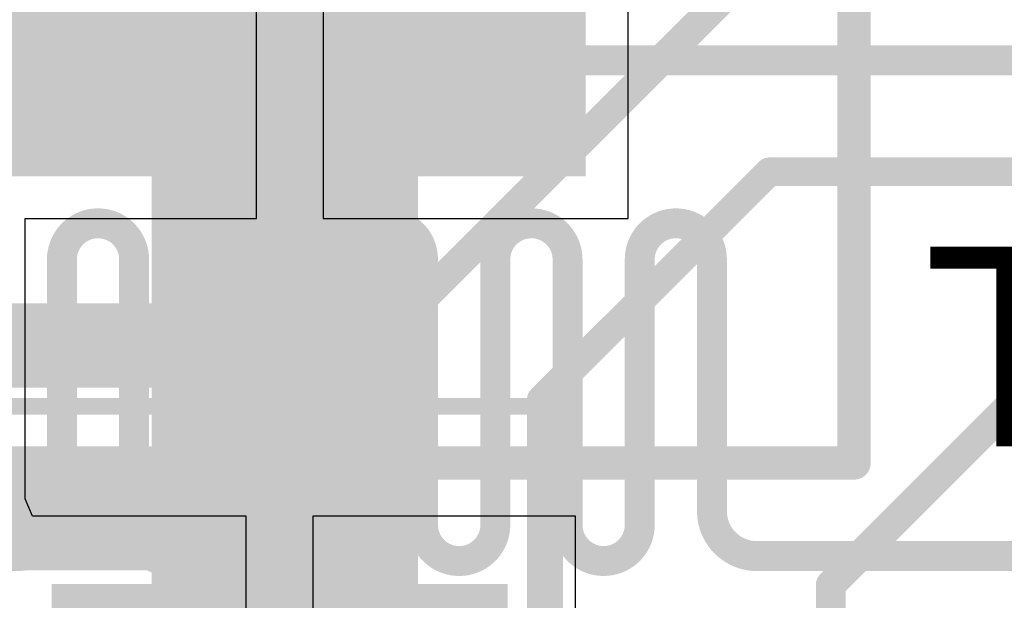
# Model space of a CAD drawing. Header units: inches. Extents: x -6 to 11.2, y -2.2 to 8.3.
# Tile 185 of 256: x 2.5678 to 2.6843, y 1.4546 to 1.5233. Entities that reach past the tile are written whole.
import ezdxf

# ---------------------------------------------------------------- set-up
doc = ezdxf.new("R2010")
doc.units = ezdxf.units.IN
doc.header["$MEASUREMENT"] = 0
for name, color, linetype in [('Board Layer Stack Bottom Overlay', 54, 'Continuous'), ('Board Layer Stack Bottom Solder', 6, 'Continuous'), ('Bottom Comp Body -Top13)-Comp Body -Bot14)', 56, 'Continuous'), ('Bottom Courtyard -Top15)-Courtyard -Bot16)', 56, 'Continuous'), ('Bottom Paste', 16, 'Continuous'), ('Dimension', 6, 'Continuous'), ('Layer 1- Top', 1, 'Continuous'), ('Layer 3- Inner', 16, 'Continuous'), ('Layer 8- Bottom', 5, 'Continuous'), ('Top Overlay', 2, 'Continuous')]:
    doc.layers.add(name, color=color, linetype=linetype)
doc.styles.add('Arial', font='txt', dxfattribs={"height": 0.2})

# ---------------------------------------------------------------- blocks, each defined once
blk = doc.blocks.new('DO_214AC_U_B_13')
at = {"layer": 'Board Layer Stack Bottom Solder'}
blk.add_hatch(color=6, dxfattribs=at).paths.add_polyline_path([(-0.11, 0.035), (-0.04, 0.035), (-0.04, -0.035), (-0.11, -0.035)])
at = {"layer": 'Bottom Paste'}
blk.add_hatch(color=16, dxfattribs=at).paths.add_polyline_path([(-0.105, 0.03), (-0.045, 0.03), (-0.045, -0.03), (-0.105, -0.03)])
at = {"layer": 'Layer 8- Bottom'}
blk.add_hatch(color=7, dxfattribs=at).paths.add_polyline_path([(-0.105, 0.03), (-0.045, 0.03), (-0.045, -0.03), (-0.105, -0.03)])
at = {"layer": 'Board Layer Stack Bottom Overlay'}
for points in [[(0.085, 0.055, 0.01, 0.01, 0), (-0.085, 0.055, 0.01, 0.01, 0)], [(-0.085, 0.055, 0.01, 0.01, 0), (-0.085, 0.045, 0.01, 0.01, 0)]]:
    blk.add_lwpolyline(points, format="xyseb", dxfattribs=at)
for points in [[(-0.0875, 0.055, 0.005, 0.005, 1), (-0.0825, 0.055, 0.005, 0.005, 1)], [(-0.0875, 0.055, 0.005, 0.005, 1), (-0.0825, 0.055, 0.005, 0.005, 1)], [(-0.0875, 0.045, 0.005, 0.005, 1), (-0.0825, 0.045, 0.005, 0.005, 1)]]:
    blk.add_lwpolyline(points, format="xyseb", close=True, dxfattribs=at)
at = {"layer": 'Bottom Courtyard -Top15)-Courtyard -Bot16)'}
for points in [[(0.14173, 0.0689, 0.00394, 0.00394, 0), (-0.14173, 0.0689, 0.00394, 0.00394, 0)], [(-0.14173, 0.0689, 0.00394, 0.00394, 0), (-0.14173, -0.0689, 0.00394, 0.00394, 0)]]:
    blk.add_lwpolyline(points, format="xyseb", dxfattribs=at)
blk.add_lwpolyline([(-0.14272, 0.0689, 0.00197, 0.00197, 1), (-0.14075, 0.0689, 0.00197, 0.00197, 1)], format="xyseb", close=True, dxfattribs=at)
blk.add_lwpolyline([(-0.14272, 0.0689, 0.00197, 0.00197, 1), (-0.14075, 0.0689, 0.00197, 0.00197, 1)], format="xyseb", close=True, dxfattribs=at)
at = {"layer": 'Dimension'}
for points in [[(0.085, 0.055, 0.00394, 0.00394, 0), (-0.085, 0.055, 0.00394, 0.00394, 0)], [(-0.085, 0.055, 0.00394, 0.00394, 0), (-0.085, -0.055, 0.00394, 0.00394, 0)]]:
    blk.add_lwpolyline(points, format="xyseb", dxfattribs=at)
blk.add_lwpolyline([(-0.08598, 0.055, 0.00197, 0.00197, 1), (-0.08402, 0.055, 0.00197, 0.00197, 1)], format="xyseb", close=True, dxfattribs=at)
blk.add_lwpolyline([(-0.08598, 0.055, 0.00197, 0.00197, 1), (-0.08402, 0.055, 0.00197, 0.00197, 1)], format="xyseb", close=True, dxfattribs=at)
blk = doc.blocks.new('L15006_M_____B_133')
at = {"layer": 'Board Layer Stack Bottom Solder'}
blk.add_hatch(color=6, dxfattribs=at).paths.add_polyline_path([(0.03303, -0.04197), (0.03303, 0.04197), (0.08697, 0.04197), (0.08697, -0.04197)])
at = {"layer": 'Board Layer Stack Bottom Overlay'}
blk.add_lwpolyline([(-0.05, 0.05, 0.008, 0.008, 0), (0.05, 0.05, 0.008, 0.008, 0)], format="xyseb", dxfattribs=at)
blk.add_lwpolyline([(0.048, 0.05, 0.004, 0.004, 1), (0.052, 0.05, 0.004, 0.004, 1)], format="xyseb", close=True, dxfattribs=at)
at = {"layer": 'Bottom Comp Body -Top13)-Comp Body -Bot14)'}
for points in [[(-0.0689, 0.05315, 0.00394, 0.00394, 0), (0.0689, 0.05315, 0.00394, 0.00394, 0)], [(0.0689, -0.05315, 0.00394, 0.00394, 0), (0.0689, 0.05315, 0.00394, 0.00394, 0)]]:
    blk.add_lwpolyline(points, format="xyseb", dxfattribs=at)
blk.add_lwpolyline([(0.06791, 0.05315, 0.00197, 0.00197, 1), (0.06988, 0.05315, 0.00197, 0.00197, 1)], format="xyseb", close=True, dxfattribs=at)
blk.add_lwpolyline([(0.06791, 0.05315, 0.00197, 0.00197, 1), (0.06988, 0.05315, 0.00197, 0.00197, 1)], format="xyseb", close=True, dxfattribs=at)
at = {"layer": 'Bottom Courtyard -Top15)-Courtyard -Bot16)'}
for points in [[(-0.09252, 0.06299, 0.00197, 0.00197, 0), (0.09252, 0.06299, 0.00197, 0.00197, 0)], [(0.09252, -0.06299, 0.00197, 0.00197, 0), (0.09252, 0.06299, 0.00197, 0.00197, 0)]]:
    blk.add_lwpolyline(points, format="xyseb", dxfattribs=at)
blk.add_lwpolyline([(0.09203, 0.06299, 0.000984, 0.000984, 1), (0.09301, 0.06299, 0.000984, 0.000984, 1)], format="xyseb", close=True, dxfattribs=at)
blk.add_lwpolyline([(0.09203, 0.06299, 0.000984, 0.000984, 1), (0.09301, 0.06299, 0.000984, 0.000984, 1)], format="xyseb", close=True, dxfattribs=at)

msp = doc.modelspace()

# ---------------------------------------------------------------- linework, layer by layer
at = {"layer": 'Layer 1- Top'}
for points in [[(2.61142, 1.48622, 0.00354, 0.00354, 0), (2.65669, 1.5315, 0.00354, 0.00354, 0)], [(2.62953, 1.47835, 0.00339, 0.00339, 0), (2.6565, 1.50531, 0.00339, 0.00339, 0)], [(2.6565, 1.50531, 0.00339, 0.00339, 0), (2.71063, 1.50531, 0.00339, 0.00339, 0)], [(2.66878, 1.46143, 0.00354, 0.00354, 0), (2.69514, 1.4878, 0.00354, 0.00354, 0)], [(2.55157, 1.48622, 0.00354, 0.00354, 0), (2.61142, 1.48622, 0.00354, 0.00354, 0)], [(2.62953, 1.16157, 0.00339, 0.00339, 0), (2.62953, 1.47835, 0.00339, 0.00339, 0)], [(2.66378, 1.45643, 0.00354, 0.00354, 0), (2.66878, 1.46143, 0.00354, 0.00354, 0)], [(2.55197, 1.45984, 0.00339, 0.00339, 0), (2.59252, 1.45984, 0.00339, 0.00339, 0)], [(2.59252, 1.45984, 0.00339, 0.00339, 0), (2.60335, 1.44902, 0.00339, 0.00339, 0)], [(2.66378, 1.44654, 0.00354, 0.00354, 0), (2.66378, 1.45643, 0.00354, 0.00354, 0)]]:
    msp.add_lwpolyline(points, format="xyseb", dxfattribs=at)
for points in [[(2.65565, 1.50531, 0.00169, 0.00169, 1), (2.65734, 1.50531, 0.00169, 0.00169, 1)], [(2.65565, 1.50531, 0.00169, 0.00169, 1), (2.65734, 1.50531, 0.00169, 0.00169, 1)], [(2.61053, 1.48622, 0.00177, 0.00177, 1), (2.6123, 1.48622, 0.00177, 0.00177, 1)], [(2.61053, 1.48622, 0.00177, 0.00177, 1), (2.6123, 1.48622, 0.00177, 0.00177, 1)], [(2.62868, 1.47835, 0.00169, 0.00169, 1), (2.63037, 1.47835, 0.00169, 0.00169, 1)], [(2.62868, 1.47835, 0.00169, 0.00169, 1), (2.63037, 1.47835, 0.00169, 0.00169, 1)], [(2.66789, 1.46143, 0.00177, 0.00177, 1), (2.66967, 1.46143, 0.00177, 0.00177, 1)], [(2.66789, 1.46143, 0.00177, 0.00177, 1), (2.66967, 1.46143, 0.00177, 0.00177, 1)], [(2.59167, 1.45984, 0.00169, 0.00169, 1), (2.59337, 1.45984, 0.00169, 0.00169, 1)], [(2.59167, 1.45984, 0.00169, 0.00169, 1), (2.59337, 1.45984, 0.00169, 0.00169, 1)], [(2.66289, 1.45643, 0.00177, 0.00177, 1), (2.66467, 1.45643, 0.00177, 0.00177, 1)], [(2.66289, 1.45643, 0.00177, 0.00177, 1), (2.66467, 1.45643, 0.00177, 0.00177, 1)]]:
    msp.add_lwpolyline(points, format="xyseb", close=True, dxfattribs=at)
at = {"layer": 'Layer 3- Inner'}
for points in [[(2.27402, 1.5185, 0.00354, 0.00354, 0), (2.95433, 1.5185, 0.00354, 0.00354, 0)], [(2.57284, 1.49494, 0.00354, 0.00354, -0.414214), (2.57711, 1.49921, 0.00354, 0.00354, 0)], [(2.57711, 1.49921, 0.00354, 0.00354, 0), (2.57711, 1.49921, 0.00354, 0.00354, 0)], [(2.57711, 1.49921, 0.00354, 0.00354, -0.414214), (2.58138, 1.49494, 0.00354, 0.00354, 0)], [(2.58992, 1.49494, 0.00354, 0.00354, -0.414214), (2.59419, 1.49921, 0.00354, 0.00354, 0)], [(2.59419, 1.49921, 0.00354, 0.00354, 0), (2.59419, 1.49921, 0.00354, 0.00354, 0)], [(2.59419, 1.49921, 0.00354, 0.00354, -0.414214), (2.59847, 1.49494, 0.00354, 0.00354, 0)], [(2.60701, 1.49494, 0.00354, 0.00354, -0.414214), (2.61128, 1.49921, 0.00354, 0.00354, 0)], [(2.61128, 1.49921, 0.00354, 0.00354, 0), (2.61128, 1.49921, 0.00354, 0.00354, 0)], [(2.61128, 1.49921, 0.00354, 0.00354, -0.414214), (2.61555, 1.49494, 0.00354, 0.00354, 0)], [(2.6241, 1.49494, 0.00354, 0.00354, -0.414214), (2.62837, 1.49921, 0.00354, 0.00354, 0)], [(2.62837, 1.49921, 0.00354, 0.00354, 0), (2.62837, 1.49921, 0.00354, 0.00354, 0)], [(2.62837, 1.49921, 0.00354, 0.00354, -0.414214), (2.63264, 1.49494, 0.00354, 0.00354, 0)], [(2.64118, 1.49494, 0.00354, 0.00354, -0.414214), (2.64545, 1.49921, 0.00354, 0.00354, 0)], [(2.64545, 1.49921, 0.00354, 0.00354, 0), (2.64545, 1.49921, 0.00354, 0.00354, 0)], [(2.64545, 1.49921, 0.00354, 0.00354, -0.414214), (2.64972, 1.49494, 0.00354, 0.00354, 0)], [(2.57284, 1.46516, 0.00354, 0.00354, 0), (2.57284, 1.49494, 0.00354, 0.00354, 0)], [(2.58138, 1.46353, 0.00354, 0.00354, 0), (2.58138, 1.49494, 0.00354, 0.00354, 0)], [(2.58992, 1.46353, 0.00354, 0.00354, 0), (2.58992, 1.49494, 0.00354, 0.00354, 0)], [(2.59847, 1.46353, 0.00354, 0.00354, 0), (2.59847, 1.49494, 0.00354, 0.00354, 0)], [(2.60701, 1.46353, 0.00354, 0.00354, 0), (2.60701, 1.49494, 0.00354, 0.00354, 0)], [(2.61555, 1.46353, 0.00354, 0.00354, 0), (2.61555, 1.49494, 0.00354, 0.00354, 0)], [(2.6241, 1.46353, 0.00354, 0.00354, 0), (2.6241, 1.49494, 0.00354, 0.00354, 0)], [(2.63264, 1.46353, 0.00354, 0.00354, 0), (2.63264, 1.49494, 0.00354, 0.00354, 0)], [(2.64118, 1.46353, 0.00354, 0.00354, 0), (2.64118, 1.49494, 0.00354, 0.00354, 0)], [(2.64972, 1.46516, 0.00354, 0.00354, 0), (2.64972, 1.49494, 0.00354, 0.00354, 0)], [(2.57284, 1.46516, 0.00354, 0.00354, -0.414214), (2.56752, 1.45984, 0.00354, 0.00354, 0)], [(2.65504, 1.45984, 0.00354, 0.00354, -0.414214), (2.64972, 1.46516, 0.00354, 0.00354, 0)], [(2.58565, 1.45926, 0.00354, 0.00354, -0.414214), (2.58138, 1.46353, 0.00354, 0.00354, 0)], [(2.58992, 1.46353, 0.00354, 0.00354, -0.414214), (2.58565, 1.45926, 0.00354, 0.00354, 0)], [(2.60274, 1.45926, 0.00354, 0.00354, -0.414214), (2.59847, 1.46353, 0.00354, 0.00354, 0)], [(2.60701, 1.46353, 0.00354, 0.00354, -0.414214), (2.60274, 1.45926, 0.00354, 0.00354, 0)], [(2.61982, 1.45926, 0.00354, 0.00354, -0.414214), (2.61555, 1.46353, 0.00354, 0.00354, 0)], [(2.6241, 1.46353, 0.00354, 0.00354, -0.414214), (2.61982, 1.45926, 0.00354, 0.00354, 0)], [(2.63691, 1.45926, 0.00354, 0.00354, -0.414214), (2.63264, 1.46353, 0.00354, 0.00354, 0)], [(2.64118, 1.46353, 0.00354, 0.00354, -0.414214), (2.63691, 1.45926, 0.00354, 0.00354, 0)], [(2.56575, 1.45984, 0.00354, 0.00354, 0), (2.56752, 1.45984, 0.00354, 0.00354, 0)], [(2.65504, 1.45984, 0.00354, 0.00354, 0), (2.67362, 1.45984, 0.00354, 0.00354, 0)], [(2.67362, 1.45984, 0.00354, 0.00354, 0), (2.71543, 1.45984, 0.00354, 0.00354, 0)], [(2.58565, 1.45926, 0.00354, 0.00354, 0), (2.58565, 1.45926, 0.00354, 0.00354, 0)], [(2.60274, 1.45926, 0.00354, 0.00354, 0), (2.60274, 1.45926, 0.00354, 0.00354, 0)], [(2.61982, 1.45926, 0.00354, 0.00354, 0), (2.61982, 1.45926, 0.00354, 0.00354, 0)], [(2.63691, 1.45926, 0.00354, 0.00354, 0), (2.63691, 1.45926, 0.00354, 0.00354, 0)]]:
    msp.add_lwpolyline(points, format="xyseb", dxfattribs=at)
for points in [[(2.57622, 1.49921, 0.00177, 0.00177, 1), (2.57799, 1.49921, 0.00177, 0.00177, 1)], [(2.57622, 1.49921, 0.00177, 0.00177, 1), (2.57799, 1.49921, 0.00177, 0.00177, 1)], [(2.57622, 1.49921, 0.00177, 0.00177, 1), (2.57799, 1.49921, 0.00177, 0.00177, 1)], [(2.57622, 1.49921, 0.00177, 0.00177, 1), (2.57799, 1.49921, 0.00177, 0.00177, 1)], [(2.59331, 1.49921, 0.00177, 0.00177, 1), (2.59508, 1.49921, 0.00177, 0.00177, 1)], [(2.59331, 1.49921, 0.00177, 0.00177, 1), (2.59508, 1.49921, 0.00177, 0.00177, 1)], [(2.59331, 1.49921, 0.00177, 0.00177, 1), (2.59508, 1.49921, 0.00177, 0.00177, 1)], [(2.59331, 1.49921, 0.00177, 0.00177, 1), (2.59508, 1.49921, 0.00177, 0.00177, 1)], [(2.61039, 1.49921, 0.00177, 0.00177, 1), (2.61217, 1.49921, 0.00177, 0.00177, 1)], [(2.61039, 1.49921, 0.00177, 0.00177, 1), (2.61217, 1.49921, 0.00177, 0.00177, 1)], [(2.61039, 1.49921, 0.00177, 0.00177, 1), (2.61217, 1.49921, 0.00177, 0.00177, 1)], [(2.61039, 1.49921, 0.00177, 0.00177, 1), (2.61217, 1.49921, 0.00177, 0.00177, 1)], [(2.62748, 1.49921, 0.00177, 0.00177, 1), (2.62925, 1.49921, 0.00177, 0.00177, 1)], [(2.62748, 1.49921, 0.00177, 0.00177, 1), (2.62925, 1.49921, 0.00177, 0.00177, 1)], [(2.62748, 1.49921, 0.00177, 0.00177, 1), (2.62925, 1.49921, 0.00177, 0.00177, 1)], [(2.62748, 1.49921, 0.00177, 0.00177, 1), (2.62925, 1.49921, 0.00177, 0.00177, 1)], [(2.64457, 1.49921, 0.00177, 0.00177, 1), (2.64634, 1.49921, 0.00177, 0.00177, 1)], [(2.64457, 1.49921, 0.00177, 0.00177, 1), (2.64634, 1.49921, 0.00177, 0.00177, 1)], [(2.64457, 1.49921, 0.00177, 0.00177, 1), (2.64634, 1.49921, 0.00177, 0.00177, 1)], [(2.64457, 1.49921, 0.00177, 0.00177, 1), (2.64634, 1.49921, 0.00177, 0.00177, 1)], [(2.57195, 1.49494, 0.00177, 0.00177, 1), (2.57372, 1.49494, 0.00177, 0.00177, 1)], [(2.57195, 1.49494, 0.00177, 0.00177, 1), (2.57372, 1.49494, 0.00177, 0.00177, 1)], [(2.58049, 1.49494, 0.00177, 0.00177, 1), (2.58226, 1.49494, 0.00177, 0.00177, 1)], [(2.58049, 1.49494, 0.00177, 0.00177, 1), (2.58226, 1.49494, 0.00177, 0.00177, 1)], [(2.58904, 1.49494, 0.00177, 0.00177, 1), (2.59081, 1.49494, 0.00177, 0.00177, 1)], [(2.58904, 1.49494, 0.00177, 0.00177, 1), (2.59081, 1.49494, 0.00177, 0.00177, 1)], [(2.59758, 1.49494, 0.00177, 0.00177, 1), (2.59935, 1.49494, 0.00177, 0.00177, 1)], [(2.59758, 1.49494, 0.00177, 0.00177, 1), (2.59935, 1.49494, 0.00177, 0.00177, 1)], [(2.60612, 1.49494, 0.00177, 0.00177, 1), (2.60789, 1.49494, 0.00177, 0.00177, 1)], [(2.60612, 1.49494, 0.00177, 0.00177, 1), (2.60789, 1.49494, 0.00177, 0.00177, 1)], [(2.61467, 1.49494, 0.00177, 0.00177, 1), (2.61644, 1.49494, 0.00177, 0.00177, 1)], [(2.61467, 1.49494, 0.00177, 0.00177, 1), (2.61644, 1.49494, 0.00177, 0.00177, 1)], [(2.62321, 1.49494, 0.00177, 0.00177, 1), (2.62498, 1.49494, 0.00177, 0.00177, 1)], [(2.62321, 1.49494, 0.00177, 0.00177, 1), (2.62498, 1.49494, 0.00177, 0.00177, 1)], [(2.63175, 1.49494, 0.00177, 0.00177, 1), (2.63352, 1.49494, 0.00177, 0.00177, 1)], [(2.63175, 1.49494, 0.00177, 0.00177, 1), (2.63352, 1.49494, 0.00177, 0.00177, 1)], [(2.6403, 1.49494, 0.00177, 0.00177, 1), (2.64207, 1.49494, 0.00177, 0.00177, 1)], [(2.6403, 1.49494, 0.00177, 0.00177, 1), (2.64207, 1.49494, 0.00177, 0.00177, 1)], [(2.64884, 1.49494, 0.00177, 0.00177, 1), (2.65061, 1.49494, 0.00177, 0.00177, 1)], [(2.64884, 1.49494, 0.00177, 0.00177, 1), (2.65061, 1.49494, 0.00177, 0.00177, 1)], [(2.57195, 1.46516, 0.00177, 0.00177, 1), (2.57372, 1.46516, 0.00177, 0.00177, 1)], [(2.57195, 1.46516, 0.00177, 0.00177, 1), (2.57372, 1.46516, 0.00177, 0.00177, 1)], [(2.64884, 1.46516, 0.00177, 0.00177, 1), (2.65061, 1.46516, 0.00177, 0.00177, 1)], [(2.64884, 1.46516, 0.00177, 0.00177, 1), (2.65061, 1.46516, 0.00177, 0.00177, 1)], [(2.58049, 1.46353, 0.00177, 0.00177, 1), (2.58226, 1.46353, 0.00177, 0.00177, 1)], [(2.58049, 1.46353, 0.00177, 0.00177, 1), (2.58226, 1.46353, 0.00177, 0.00177, 1)], [(2.58904, 1.46353, 0.00177, 0.00177, 1), (2.59081, 1.46353, 0.00177, 0.00177, 1)], [(2.58904, 1.46353, 0.00177, 0.00177, 1), (2.59081, 1.46353, 0.00177, 0.00177, 1)], [(2.59758, 1.46353, 0.00177, 0.00177, 1), (2.59935, 1.46353, 0.00177, 0.00177, 1)], [(2.59758, 1.46353, 0.00177, 0.00177, 1), (2.59935, 1.46353, 0.00177, 0.00177, 1)], [(2.60612, 1.46353, 0.00177, 0.00177, 1), (2.60789, 1.46353, 0.00177, 0.00177, 1)], [(2.60612, 1.46353, 0.00177, 0.00177, 1), (2.60789, 1.46353, 0.00177, 0.00177, 1)], [(2.61467, 1.46353, 0.00177, 0.00177, 1), (2.61644, 1.46353, 0.00177, 0.00177, 1)], [(2.61467, 1.46353, 0.00177, 0.00177, 1), (2.61644, 1.46353, 0.00177, 0.00177, 1)], [(2.62321, 1.46353, 0.00177, 0.00177, 1), (2.62498, 1.46353, 0.00177, 0.00177, 1)], [(2.62321, 1.46353, 0.00177, 0.00177, 1), (2.62498, 1.46353, 0.00177, 0.00177, 1)], [(2.63175, 1.46353, 0.00177, 0.00177, 1), (2.63352, 1.46353, 0.00177, 0.00177, 1)], [(2.63175, 1.46353, 0.00177, 0.00177, 1), (2.63352, 1.46353, 0.00177, 0.00177, 1)], [(2.6403, 1.46353, 0.00177, 0.00177, 1), (2.64207, 1.46353, 0.00177, 0.00177, 1)], [(2.6403, 1.46353, 0.00177, 0.00177, 1), (2.64207, 1.46353, 0.00177, 0.00177, 1)], [(2.56663, 1.45984, 0.00177, 0.00177, 1), (2.56841, 1.45984, 0.00177, 0.00177, 1)], [(2.56663, 1.45984, 0.00177, 0.00177, 1), (2.56841, 1.45984, 0.00177, 0.00177, 1)], [(2.65415, 1.45984, 0.00177, 0.00177, 1), (2.65593, 1.45984, 0.00177, 0.00177, 1)], [(2.65415, 1.45984, 0.00177, 0.00177, 1), (2.65593, 1.45984, 0.00177, 0.00177, 1)], [(2.67274, 1.45984, 0.00177, 0.00177, 1), (2.67451, 1.45984, 0.00177, 0.00177, 1)], [(2.67274, 1.45984, 0.00177, 0.00177, 1), (2.67451, 1.45984, 0.00177, 0.00177, 1)], [(2.58476, 1.45926, 0.00177, 0.00177, 1), (2.58654, 1.45926, 0.00177, 0.00177, 1)], [(2.58476, 1.45926, 0.00177, 0.00177, 1), (2.58654, 1.45926, 0.00177, 0.00177, 1)], [(2.58476, 1.45926, 0.00177, 0.00177, 1), (2.58654, 1.45926, 0.00177, 0.00177, 1)], [(2.58476, 1.45926, 0.00177, 0.00177, 1), (2.58654, 1.45926, 0.00177, 0.00177, 1)], [(2.60185, 1.45926, 0.00177, 0.00177, 1), (2.60362, 1.45926, 0.00177, 0.00177, 1)], [(2.60185, 1.45926, 0.00177, 0.00177, 1), (2.60362, 1.45926, 0.00177, 0.00177, 1)], [(2.60185, 1.45926, 0.00177, 0.00177, 1), (2.60362, 1.45926, 0.00177, 0.00177, 1)], [(2.60185, 1.45926, 0.00177, 0.00177, 1), (2.60362, 1.45926, 0.00177, 0.00177, 1)], [(2.61894, 1.45926, 0.00177, 0.00177, 1), (2.62071, 1.45926, 0.00177, 0.00177, 1)], [(2.61894, 1.45926, 0.00177, 0.00177, 1), (2.62071, 1.45926, 0.00177, 0.00177, 1)], [(2.61894, 1.45926, 0.00177, 0.00177, 1), (2.62071, 1.45926, 0.00177, 0.00177, 1)], [(2.61894, 1.45926, 0.00177, 0.00177, 1), (2.62071, 1.45926, 0.00177, 0.00177, 1)], [(2.63602, 1.45926, 0.00177, 0.00177, 1), (2.6378, 1.45926, 0.00177, 0.00177, 1)], [(2.63602, 1.45926, 0.00177, 0.00177, 1), (2.6378, 1.45926, 0.00177, 0.00177, 1)], [(2.63602, 1.45926, 0.00177, 0.00177, 1), (2.6378, 1.45926, 0.00177, 0.00177, 1)], [(2.63602, 1.45926, 0.00177, 0.00177, 1), (2.6378, 1.45926, 0.00177, 0.00177, 1)]]:
    msp.add_lwpolyline(points, format="xyseb", close=True, dxfattribs=at)
at = {"layer": 'Layer 8- Bottom'}
for p, q in [((2.59587, 1.49976), (2.59587, 1.53976)), ((2.60374, 1.53583), (2.60374, 1.49976)), ((2.6398, 1.49976), (2.6398, 1.53583)), ((2.5685, 1.46663), (2.5685, 1.49976)), ((2.5685, 1.49976), (2.59587, 1.49976)), ((2.60374, 1.49976), (2.6398, 1.49976)), ((2.56936, 1.46457), (2.5685, 1.46663)), ((2.59465, 1.46457), (2.56936, 1.46457)), ((2.59465, 1.41457), (2.59465, 1.46457)), ((2.63358, 1.46457), (2.60252, 1.46457)), ((2.60252, 1.46457), (2.60252, 1.4185)), ((2.63358, 1.4185), (2.63358, 1.46457))]:
    msp.add_line(p, q, dxfattribs=at)
msp.add_lwpolyline([(2.59919, 1.42466, 0.0315, 0.0315, 0), (2.59919, 1.53915, 0.0315, 0.0315, 0)], format="xyseb", dxfattribs=at)

# ---------------------------------------------------------------- block references
at = {"rotation": 180}
msp.add_blockref('DO_214AC_U_B_13', (2.5248, 1.53976), dxfattribs=at)
msp.add_blockref('L15006_M_____B_133', (2.53858, 1.41457))

# ---------------------------------------------------------------- texts
at = {"layer": 'Top Overlay', "style": 'Arial'}
msp.add_text('TP702', height=0.023622, dxfattribs=at).set_placement((2.67482, 1.47284))

doc.saveas('drawing.dxf')
